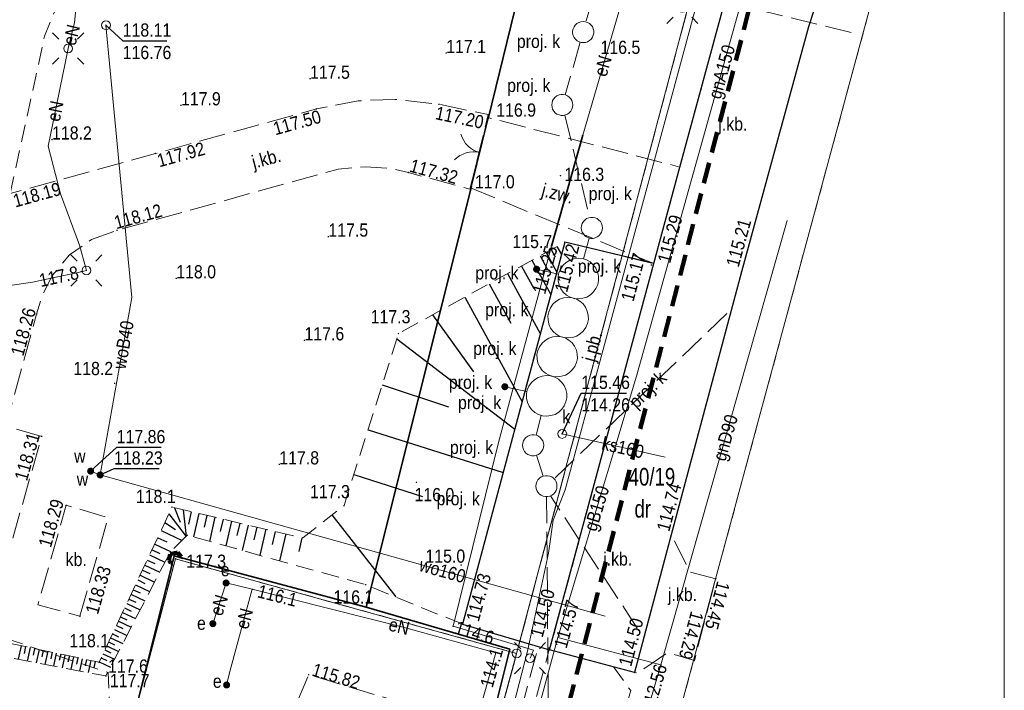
# Model space of a CAD drawing. Header units: metres. Extents: x 6532801 to 6532945, y 6021209 to 6021424.
# Tile 7 of 11: x 6532889 to 6532944, y 6021257 to 6021295. Entities that reach past the tile are written whole.
import ezdxf
from ezdxf.enums import TextEntityAlignment as Align

# ---------------------------------------------------------------- set-up
doc = ezdxf.new("R2010")
doc.units = ezdxf.units.M
doc.header["$MEASUREMENT"] = 0
for name, pattern in [('1.0_0.5', [1.5, 1, -0.5]), ('1.5_0.5', [2, 1.5, -0.5]), ('219-500', [0]), ('4', [1.8, 1.2, -0.6]), ('egug-500', [1, 0.5, -0.5]), ('otob_500', [0])]:
    doc.linetypes.add(name, pattern=pattern)
doc.layers.get('0').update_dxf_attribs({"color": 2, "linetype": 'CONTINUOUS', "lineweight": 5})
for name, color, linetype in [('000 Inne (niezydentyfikowane)', 7, 'CONTINUOUS'), ('202-punkt graniczny', 7, 'CONTINUOUS'), ('203-punkt graniczny', 7, 'CONTINUOUS'), ('210-oznaczenie konturu użytku gruntowego', 7, 'CONTINUOUS'), ('211-numer działki ewidencyjnej', 7, 'CONTINUOUS'), ('218-kontur użytku gruntowego', 7, 'CONTINUOUS'), ('219-działka ewidencyjna', 7, 'CONTINUOUS'), ('brama', 7, 'CONTINUOUS'), ('chodnik', 7, 'CONTINUOUS'), ('elektroenergetyczne urządzenie techniczne', 7, 'CONTINUOUS'), ('elektroenergetyczne urządzenie techniczne-Atr17', 7, 'CONTINUOUS'), ('jezdnia', 7, 'CONTINUOUS'), ('jezdnia-Atr17', 7, 'CONTINUOUS'), ('kanalizacyjne urządzenie techniczne - ob. projektowany', 7, 'CONTINUOUS'), ('kanalizacyjne urządzenie techniczne - ob. projektowany-Atr17', 7, 'CONTINUOUS'), ('komora podziemna', 7, 'CONTINUOUS'), ('krawężnik', 7, 'CONTINUOUS'), ('latarnia', 7, 'CONTINUOUS'), ('Obszar opracowania', 7, 'CONTINUOUS'), ('obszar utwardzony', 7, 'CONTINUOUS'), ('obszar utwardzony-Atr17', 7, 'CONTINUOUS'), ('obudowa ochronna przewodu', 7, 'CONTINUOUS'), ('ogrodzenie trwałe', 7, 'CONTINUOUS'), ('pikieta naturalna', 7, 'CONTINUOUS'), ('pikieta naturalna-Atr2', 7, 'CONTINUOUS'), ('pikieta sztuczna', 7, 'CONTINUOUS'), ('pikieta sztuczna-Atr2', 7, 'CONTINUOUS'), ('przewód elektroenergetyczny podziemny', 7, 'CONTINUOUS'), ('przewód elektroenergetyczny podziemny - ob. projektowany', 7, 'CONTINUOUS'), ('przewód elektroenergetyczny podziemny-Atr1', 7, 'CONTINUOUS'), ('przewód gazowy', 7, 'CONTINUOUS'), ('przewód gazowy-Atr1', 7, 'CONTINUOUS'), ('przewód kanalizacyjny', 7, 'CONTINUOUS'), ('przewód kanalizacyjny - ob. projektowany', 7, 'CONTINUOUS'), ('przewód kanalizacyjny - ob. projektowany-Atr1', 7, 'CONTINUOUS'), ('przewód kanalizacyjny-Atr1', 7, 'CONTINUOUS'), ('przewód telekomunikacyjny podziemny - ob. projektowany', 7, 'CONTINUOUS'), ('przewód wodociągowy', 7, 'CONTINUOUS'), ('przewód wodociągowy-Atr1', 7, 'CONTINUOUS'), ('Ramki i opis wydruku', 7, 'CONTINUOUS'), ('rzędna', 7, 'CONTINUOUS'), ('rzędna-Atr2', 7, 'CONTINUOUS'), ('rzędna-Atr3', 7, 'CONTINUOUS'), ('skarpa nieumocniona', 7, 'CONTINUOUS'), ('studnia kanalizacyjna - ob. projektowany', 7, 'CONTINUOUS'), ('studnia kanalizacyjna - ob. projektowany-Atr17', 7, 'CONTINUOUS'), ('właz do komory lub kanału - okrągły', 7, 'CONTINUOUS'), ('właz do komory lub kanału - okrągły-Atr17', 7, 'CONTINUOUS'), ('zadrzewienie  zakrzewienie', 7, 'CONTINUOUS'), ('zasuwa lub zawór', 7, 'CONTINUOUS'), ('zasuwa lub zawór-Atr17', 7, 'CONTINUOUS')]:
    doc.layers.add(name, color=color, linetype=linetype)
doc.styles.get("Standard").update_dxf_attribs({"font": 'Working1250', "width": 0.75})
doc.linetypes.add('902-500', pattern='A,3.75,0,[1,ksztalty.shx,S=0.5,R=0,X=0,Y=0],3.75', length=7.5)

# ---------------------------------------------------------------- blocks, each defined once
blk = doc.blocks.new('203')
at = {"linetype": 'Continuous', "lineweight": 0}
h = blk.add_hatch(color=0, dxfattribs=at)
edge = h.paths.add_edge_path()
edge.add_arc((0, 0), 0.045, 0, 360)
blk = doc.blocks.new('202')
at = {"color": 0, "linetype": 'Continuous', "lineweight": 0}
blk.add_circle((0, 0), 0.25, dxfattribs=at)
blk = doc.blocks.new('PW01')
at = {"linetype": 'Continuous', "lineweight": 13}
h = blk.add_hatch(color=0, dxfattribs=at)
edge = h.paths.add_edge_path()
edge.add_arc((0, 0), 0.045, 0, 360)
blk = doc.blocks.new('US25')
at = {"linetype": 'Continuous', "lineweight": 0}
h = blk.add_hatch(color=0, dxfattribs=at)
edge = h.paths.add_edge_path()
edge.add_arc((0, 0), 0.2, 0, 360)
blk = doc.blocks.new('US22')
at = {"color": 0, "linetype": 'Continuous', "lineweight": 13}
blk.add_circle((0, 0), 0.25, dxfattribs=at)
blk = doc.blocks.new('SM01')
at = {"color": 0, "linetype": 'Continuous', "lineweight": 13}
for p, q in [((-0.53, 0.531), (-0.883, 0.884)), ((0.531, 0.531), (0.884, 0.884)), ((-0.53, -0.53), (-0.883, -0.883)), ((0.531, -0.53), (0.884, -0.883))]:
    blk.add_line(p, q, dxfattribs=at)
blk.add_circle((0, 0), 0.25, dxfattribs=at)
blk = doc.blocks.new('OK02')
at = {"color": 0, "linetype": 'Continuous', "lineweight": 0}
for centre, start, end in [((-1.5, 0), 0, 60), ((1.5, 0), 120, 180)]:
    blk.add_arc(centre, 1.5, start, end, dxfattribs=at)
blk = doc.blocks.new('US15')
at = {"color": 0, "linetype": 'Continuous', "lineweight": 13}
blk.add_circle((0, 0), 0.25, dxfattribs=at)

msp = doc.modelspace()

# ---------------------------------------------------------------- linework, layer by layer
at = {"layer": '000 Inne (niezydentyfikowane)', "color": 7, "linetype": 'Continuous', "lineweight": 25, "flags": 128}
for points in [[(6532918.77, 6021282.23), (6532918.99, 6021281.82)], [(6532919.1, 6021282.41), (6532919.35, 6021281.95)], [(6532918.14, 6021281.88), (6532918.54, 6021281.14)], [(6532918.48, 6021282.07), (6532919.09, 6021280.96)], [(6532917.08, 6021281.3), (6532917.79, 6021280.02)], [(6532917.68, 6021281.63), (6532918.75, 6021279.69)], [(6532916.29, 6021280.87), (6532918.15, 6021277.47)], [(6532915.24, 6021280.29), (6532916.47, 6021278.05)], [(6532913.86, 6021279.53), (6532917.12, 6021273.59)], [(6532912.03, 6021278.53), (6532914.36, 6021275.29)], [(6532910, 6021277.16), (6532916.7, 6021272.05)], [(6532909.18, 6021274.55), (6532912.94, 6021273.3)], [(6532908.37, 6021272.01), (6532916.04, 6021269.58)], [(6532907.57, 6021269.46), (6532911.46, 6021268.22)], [(6532897.06, 6021267.24), (6532898.04, 6021265.95)], [(6532897.38, 6021267.58), (6532897.71, 6021266.76)], [(6532897.87, 6021267.46), (6532898.04, 6021265.95)], [(6532898.33, 6021267.35), (6532898.18, 6021266.65)], [(6532898.77, 6021267.25), (6532898.46, 6021265.92)], [(6532899.22, 6021267.14), (6532899.07, 6021266.47)], [(6532906.32, 6021267.17), (6532909.94, 6021262.52)], [(6532896.83, 6021266.74), (6532897.44, 6021266.35)], [(6532899.68, 6021267.04), (6532899.36, 6021265.67)], [(6532900.14, 6021266.93), (6532899.98, 6021266.24)], [(6532900.61, 6021266.82), (6532900.29, 6021265.42)], [(6532901.09, 6021266.71), (6532900.92, 6021266)], [(6532901.57, 6021266.59), (6532901.23, 6021265.15)], [(6532896.62, 6021266.29), (6532897.82, 6021265.73)], [(6532902.06, 6021266.48), (6532901.89, 6021265.75)], [(6532902.57, 6021266.36), (6532902.22, 6021264.88)], [(6532903.09, 6021266.24), (6532902.92, 6021265.49)], [(6532903.7, 6021266.09), (6532903.35, 6021264.57)], [(6532896.26, 6021265.52), (6532897.16, 6021265.09)], [(6532896.43, 6021265.88), (6532896.95, 6021265.64)], [(6532904.62, 6021265.88), (6532904.44, 6021265.1)], [(6532895.97, 6021264.9), (6532896.84, 6021264.49)], [(6532896.11, 6021265.2), (6532896.55, 6021264.99)], [(6532895.69, 6021264.32), (6532896.54, 6021263.92)], [(6532895.83, 6021264.61), (6532896.26, 6021264.41)], [(6532895.56, 6021264.03), (6532895.98, 6021263.84)], [(6532895.17, 6021263.2), (6532895.97, 6021262.82)], [(6532895.3, 6021263.48), (6532895.7, 6021263.28)], [(6532895.43, 6021263.75), (6532896.25, 6021263.36)], [(6532894.91, 6021262.67), (6532895.7, 6021262.3)], [(6532895.04, 6021262.93), (6532895.44, 6021262.75)], [(6532894.67, 6021262.15), (6532895.43, 6021261.79)], [(6532894.79, 6021262.4), (6532895.18, 6021262.22)], [(6532894.43, 6021261.64), (6532895.17, 6021261.29)], [(6532894.55, 6021261.89), (6532894.93, 6021261.71)], [(6532894.2, 6021261.14), (6532894.92, 6021260.8)], [(6532894.31, 6021261.39), (6532894.68, 6021261.22)], [(6532893.86, 6021260.43), (6532894.21, 6021260.26)], [(6532893.97, 6021260.66), (6532894.68, 6021260.33)], [(6532894.08, 6021260.9), (6532894.44, 6021260.73)], [(6532893.64, 6021259.96), (6532893.98, 6021259.8)], [(6532893.75, 6021260.19), (6532894.44, 6021259.87)], [(6532888.67, 6021259.75), (6532888.51, 6021258.98)], [(6532888.93, 6021259.7), (6532888.85, 6021259.31)], [(6532889.18, 6021259.64), (6532889.02, 6021258.88)], [(6532889.44, 6021259.59), (6532889.35, 6021259.21)], [(6532889.69, 6021259.53), (6532889.53, 6021258.78)], [(6532889.93, 6021259.48), (6532889.85, 6021259.11)], [(6532890.18, 6021259.43), (6532890.02, 6021258.69)], [(6532890.43, 6021259.38), (6532890.35, 6021259.01)], [(6532890.67, 6021259.33), (6532890.52, 6021258.59)], [(6532893.32, 6021259.28), (6532893.97, 6021258.98)], [(6532893.43, 6021259.51), (6532893.76, 6021259.35)], [(6532893.54, 6021259.74), (6532894.2, 6021259.42)], [(6532890.92, 6021259.27), (6532890.84, 6021258.91)], [(6532891.16, 6021259.22), (6532891.01, 6021258.5)], [(6532891.41, 6021259.17), (6532891.33, 6021258.81)], [(6532891.65, 6021259.12), (6532891.5, 6021258.41)], [(6532891.9, 6021259.07), (6532891.82, 6021258.71)], [(6532892.14, 6021259.01), (6532891.99, 6021258.31)], [(6532892.39, 6021258.96), (6532892.31, 6021258.61)], [(6532892.63, 6021258.91), (6532892.48, 6021258.22)], [(6532892.88, 6021258.86), (6532892.8, 6021258.52)], [(6532893.11, 6021258.83), (6532893.74, 6021258.53)], [(6532893.22, 6021259.06), (6532893.54, 6021258.91)]]:
    msp.add_lwpolyline(points, dxfattribs=at)
at = {"layer": '218-kontur użytku gruntowego', "color": 3, "linetype": 'egug-500', "lineweight": 18, "flags": 128}
for points in [[(6532916.81, 6021259.31), (6532927.56, 6021299.83)], [(6532927.56, 6021299.83), (6532916.81, 6021259.31)], [(6532918.6, 6021228.38), (6532937.08, 6021296.73)], [(6532897.43, 6021264.68), (6532892.4, 6021245.52)], [(6532892.4, 6021245.52), (6532897.43, 6021264.68)], [(6532916.81, 6021259.31), (6532897.43, 6021264.68)], [(6532897.43, 6021264.68), (6532916.81, 6021259.31)], [(6532911.56, 6021240.01), (6532916.81, 6021259.31)], [(6532916.81, 6021259.31), (6532911.56, 6021240.01)]]:
    msp.add_lwpolyline(points, dxfattribs=at)
at = {"layer": '219-działka ewidencyjna', "color": 7, "linetype": '219-500', "lineweight": 18, "flags": 128}
for points in [[(6532916.81, 6021259.31), (6532927.56, 6021299.83)], [(6532918.6, 6021228.38), (6532937.08, 6021296.73)], [(6532892.4, 6021245.52), (6532897.43, 6021264.68)], [(6532897.43, 6021264.68), (6532916.81, 6021259.31)], [(6532911.56, 6021240.01), (6532916.81, 6021259.31)]]:
    msp.add_lwpolyline(points, dxfattribs=at)
at = {"layer": 'brama', "color": 7, "linetype": 'otob_500', "lineweight": 18, "flags": 128}
msp.add_lwpolyline([(6532914.25, 6021285.82), (6532915.2, 6021289.66)], dxfattribs=at)
at = {"layer": 'chodnik', "color": 7, "linetype": '1.0_0.5', "lineweight": 18, "flags": 128}
msp.add_lwpolyline([(6532836.38, 6021276.95), (6532836, 6021275.52), (6532837.49, 6021275.09), (6532841.39, 6021274.88), (6532841.86, 6021274.9), (6532857.45, 6021277.24), (6532873.99, 6021279.78), (6532887.25, 6021281.82), (6532888.05, 6021285.42), (6532890, 6021294.34), (6532890.44, 6021295.45), (6532890.98, 6021296.57), (6532891.48, 6021297.36), (6532891.88, 6021297.88), (6532892.05, 6021298.04), (6532892.62, 6021298.83), (6532889.16, 6021299.86), (6532887.46, 6021303.04), (6532888.51, 6021306.47), (6532888.4, 6021306.45), (6532887.42, 6021306.16), (6532886.5, 6021306.03), (6532885.52, 6021306.13), (6532877.88, 6021308.38), (6532877.34, 6021308.96), (6532877.08, 6021309.62), (6532877.04, 6021310.58), (6532878.91, 6021317.42), (6532877.47, 6021317.85), (6532875.56, 6021310.81), (6532872.51, 6021299.67), (6532841.9, 6021276.52), (6532841.48, 6021276.4), (6532837.9, 6021276.61)], close=True, dxfattribs=at)
at = {"layer": 'jezdnia', "color": 7, "linetype": '1.5_0.5', "lineweight": 18, "flags": 128}
for points in [[(6532926.08, 6021286.92), (6532924.59, 6021281.44), (6532918.68, 6021259.51), (6532922.3, 6021258.55), (6532923.51, 6021258.23), (6532923.66, 6021258.19), (6532925.4, 6021259.36), (6532926.9, 6021258.91), (6532928.12, 6021263.55), (6532926.64, 6021263.94), (6532925.59, 6021266.05), (6532929.58, 6021280.97), (6532933.39, 6021294.87), (6532933.66, 6021295.75), (6532928.78, 6021296.89)], [(6532878.33, 6021267.69), (6532877.66, 6021265.21), (6532887.25, 6021262.51), (6532889.84, 6021271.63), (6532887.8, 6021272.22), (6532889.55, 6021278.57), (6532889.88, 6021279.64), (6532890.46, 6021280.79), (6532891.41, 6021281.94), (6532892.66, 6021282.8), (6532894.12, 6021283.33), (6532906.68, 6021286.8), (6532908.22, 6021286.94), (6532909.66, 6021286.84), (6532910.66, 6021286.61), (6532914.16, 6021285.66), (6532915.2, 6021289.9), (6532912.4, 6021290.48), (6532909.91, 6021290.76), (6532907.82, 6021290.68), (6532905.44, 6021290.22), (6532896.3, 6021287.69), (6532888.05, 6021285.42), (6532887.25, 6021281.82), (6532873.99, 6021279.78), (6532875.7, 6021276.43), (6532876.73, 6021276.18), (6532882.23, 6021274.64), (6532882.7, 6021274.24), (6532882.92, 6021273.65), (6532882.95, 6021273.05), (6532882.81, 6021272.26), (6532881.85, 6021268.81), (6532881.56, 6021268.2), (6532881.22, 6021267.76), (6532880.76, 6021267.51), (6532880.06, 6021267.35), (6532879.38, 6021267.41)], [(6532914.18, 6021285.74), (6532924.59, 6021281.44), (6532926.08, 6021286.92), (6532915.18, 6021289.73)], [(6532913.74, 6021260.97), (6532918.68, 6021259.51), (6532924.59, 6021281.44), (6532919.54, 6021282.65)], [(6532907.09, 6021255.44), (6532914.21, 6021253.08), (6532914.79, 6021255.15), (6532905, 6021258.1), (6532904.24, 6021256.32), (6532906.12, 6021255.71)]]:
    msp.add_lwpolyline(points, close=True, dxfattribs=at)
msp.add_lwpolyline([(6532912.529, 6021219.41), (6532912.98, 6021221.51), (6532918.95, 6021242.26), (6532923.29, 6021257.2), (6532922.3, 6021258.55), (6532918.66, 6021259.53), (6532914.51, 6021244.27), (6532908.85, 6021221.97), (6532908.29, 6021219.41)], dxfattribs=at)
at = {"layer": 'kanalizacyjne urządzenie techniczne - ob. projektowany', "color": 34, "linetype": 'Continuous', "lineweight": 18, "flags": 128}
for points in [[(6532920.15, 6021294.17), (6532920.07, 6021294.27), (6532920.02, 6021294.39), (6532919.99, 6021294.51), (6532919.99, 6021294.64), (6532920.02, 6021294.76), (6532920.07, 6021294.87), (6532920.14, 6021294.98), (6532920.23, 6021295.06), (6532920.34, 6021295.13), (6532920.46, 6021295.17), (6532920.58, 6021295.18), (6532920.71, 6021295.17), (6532920.83, 6021295.13), (6532920.94, 6021295.07), (6532921.03, 6021294.99), (6532921.11, 6021294.89), (6532921.16, 6021294.77), (6532921.19, 6021294.65), (6532921.19, 6021294.52), (6532921.16, 6021294.4), (6532921.11, 6021294.29), (6532921.04, 6021294.18), (6532920.95, 6021294.1), (6532920.84, 6021294.03), (6532920.72, 6021293.99), (6532920.6, 6021293.98), (6532920.47, 6021293.99), (6532920.35, 6021294.03), (6532920.24, 6021294.09)], [(6532919.46, 6021279.81), (6532919.32, 6021280), (6532919.22, 6021280.22), (6532919.17, 6021280.46), (6532919.16, 6021280.7), (6532919.21, 6021280.93), (6532919.31, 6021281.15), (6532919.45, 6021281.35), (6532919.62, 6021281.51), (6532919.83, 6021281.64), (6532920.06, 6021281.71), (6532920.3, 6021281.74), (6532920.54, 6021281.72), (6532920.77, 6021281.65), (6532920.98, 6021281.53), (6532921.16, 6021281.37), (6532921.3, 6021281.18), (6532921.4, 6021280.96), (6532921.45, 6021280.72), (6532921.46, 6021280.48), (6532921.41, 6021280.25), (6532921.31, 6021280.03), (6532921.17, 6021279.83), (6532921, 6021279.67), (6532920.79, 6021279.54), (6532920.56, 6021279.47), (6532920.32, 6021279.44), (6532920.08, 6021279.46), (6532919.85, 6021279.53), (6532919.64, 6021279.65)], [(6532919.04, 6021279.29), (6532919.25, 6021279.42), (6532919.48, 6021279.49), (6532919.72, 6021279.52), (6532919.96, 6021279.5), (6532920.19, 6021279.43), (6532920.4, 6021279.31), (6532920.58, 6021279.15), (6532920.72, 6021278.96), (6532920.82, 6021278.74), (6532920.87, 6021278.5), (6532920.88, 6021278.26), (6532920.83, 6021278.03), (6532920.73, 6021277.81), (6532920.59, 6021277.61), (6532920.42, 6021277.45), (6532920.21, 6021277.32), (6532919.98, 6021277.25), (6532919.74, 6021277.22), (6532919.5, 6021277.24), (6532919.27, 6021277.31), (6532919.06, 6021277.43), (6532918.88, 6021277.59), (6532918.74, 6021277.78), (6532918.64, 6021278), (6532918.59, 6021278.24), (6532918.58, 6021278.48), (6532918.63, 6021278.71), (6532918.73, 6021278.93), (6532918.87, 6021279.13)], [(6532918.26, 6021275.38), (6532918.12, 6021275.57), (6532918.02, 6021275.79), (6532917.97, 6021276.03), (6532917.96, 6021276.27), (6532918.01, 6021276.5), (6532918.11, 6021276.72), (6532918.25, 6021276.92), (6532918.42, 6021277.08), (6532918.63, 6021277.21), (6532918.86, 6021277.28), (6532919.1, 6021277.31), (6532919.34, 6021277.29), (6532919.57, 6021277.22), (6532919.78, 6021277.1), (6532919.96, 6021276.94), (6532920.1, 6021276.75), (6532920.2, 6021276.53), (6532920.25, 6021276.29), (6532920.26, 6021276.05), (6532920.21, 6021275.82), (6532920.11, 6021275.6), (6532919.97, 6021275.4), (6532919.8, 6021275.24), (6532919.59, 6021275.11), (6532919.36, 6021275.04), (6532919.12, 6021275.01), (6532918.88, 6021275.03), (6532918.65, 6021275.1), (6532918.44, 6021275.22)], [(6532917.66, 6021273.15), (6532917.52, 6021273.34), (6532917.42, 6021273.56), (6532917.37, 6021273.8), (6532917.36, 6021274.04), (6532917.41, 6021274.27), (6532917.51, 6021274.49), (6532917.65, 6021274.69), (6532917.82, 6021274.85), (6532918.03, 6021274.98), (6532918.26, 6021275.05), (6532918.5, 6021275.08), (6532918.74, 6021275.06), (6532918.97, 6021274.99), (6532919.18, 6021274.87), (6532919.36, 6021274.71), (6532919.5, 6021274.52), (6532919.6, 6021274.3), (6532919.65, 6021274.06), (6532919.66, 6021273.82), (6532919.61, 6021273.59), (6532919.51, 6021273.37), (6532919.37, 6021273.17), (6532919.2, 6021273.01), (6532918.99, 6021272.88), (6532918.76, 6021272.81), (6532918.52, 6021272.78), (6532918.28, 6021272.8), (6532918.05, 6021272.87), (6532917.84, 6021272.99)]]:
    msp.add_lwpolyline(points, close=True, dxfattribs=at)
at = {"layer": 'krawężnik', "color": 7, "linetype": 'Continuous', "lineweight": 25, "flags": 128}
for points in [[(6532933.66, 6021295.75), (6532933.39, 6021294.87), (6532929.58, 6021280.97), (6532925.59, 6021266.05), (6532923.51, 6021258.23), (6532918.68, 6021259.51), (6532924.59, 6021281.44), (6532926.08, 6021286.92), (6532928.78, 6021296.89)], [(6532924.59, 6021281.44), (6532919.54, 6021282.65), (6532913.74, 6021260.97), (6532918.68, 6021259.51)]]:
    msp.add_lwpolyline(points, dxfattribs=at)
at = {"layer": 'Obszar opracowania', "color": 3, "linetype": '4', "lineweight": 200, "flags": 128}
msp.add_lwpolyline([(6532859.8, 6021351.42), (6532875.32, 6021346.3), (6532934.68, 6021313.91), (6532914.26, 6021235.16), (6532815.99, 6021257.34), (6532829.54, 6021340.4)], close=True, dxfattribs=at)
at = {"layer": 'Obszar opracowania', "color": 6, "linetype": '4', "lineweight": 200, "flags": 128}
msp.add_lwpolyline([(6532897.06, 6021264.59), (6532897.14, 6021264.94), (6532897.55, 6021265.04), (6532897.76, 6021264.79), (6532897.59, 6021264.43), (6532897.18, 6021264.43), (6532897.07, 6021264.58)], dxfattribs=at)
at = {"layer": 'obszar utwardzony', "color": 7, "linetype": '1.5_0.5', "lineweight": 18, "flags": 128}
msp.add_lwpolyline([(6532892.01, 6021261.42), (6532893.62, 6021267.02), (6532891.23, 6021267.72), (6532889.63, 6021262.07)], close=True, dxfattribs=at)
at = {"layer": 'obudowa ochronna przewodu', "color": 7, "linetype": 'Continuous', "lineweight": 35, "flags": 128}
msp.add_lwpolyline([(6532918.79, 6021282.43), (6532920.56, 6021288.72)], dxfattribs=at)
at = {"layer": 'ogrodzenie trwałe', "color": 7, "linetype": '902-500', "lineweight": 35, "flags": 128}
for points in [[(6532915.2, 6021289.66), (6532918.83, 6021304.52), (6532896.33, 6021311.46), (6532878.6, 6021316.69)], [(6532908.27, 6021261.93), (6532914.25, 6021285.82)], [(6532916.42, 6021259.56), (6532908.27, 6021261.93), (6532897.37, 6021264.85), (6532892.44, 6021245.16), (6532910.71, 6021240.22)], [(6532916.42, 6021259.56), (6532915.7, 6021256.67)]]:
    msp.add_lwpolyline(points, dxfattribs=at)
at = {"layer": 'przewód elektroenergetyczny podziemny', "color": 1, "linetype": 'Continuous', "lineweight": 18, "flags": 128}
for points in [[(6532849.03, 6021323.68), (6532847.28, 6021321.84), (6532854.39, 6021313.88), (6532859.97, 6021317.13), (6532866.1, 6021318.2), (6532870.54, 6021317.81), (6532883.57, 6021315.79), (6532887.35, 6021315.4), (6532889.54, 6021314.13), (6532908.66, 6021308.67), (6532920.57, 6021306.28), (6532926.79, 6021304.62), (6532928.01, 6021302.62), (6532928.37, 6021301.6), (6532928.37, 6021300.93), (6532927.97, 6021299.64), (6532919.57, 6021268.6), (6532918.88, 6021266.88), (6532918.61, 6021265.01), (6532917.42, 6021259.43), (6532912.31, 6021239.61), (6532911.67, 6021239.71)], [(6532917.57, 6021259.04), (6532917.77, 6021259.49), (6532913.2, 6021260.85), (6532915.77, 6021271.28), (6532918.79, 6021282.43), (6532920.56, 6021288.72), (6532922.87, 6021296.66), (6532925.82, 6021295.98), (6532926.22, 6021295.96), (6532926.98, 6021299.53), (6532928.92, 6021299.11), (6532934.85, 6021297.7), (6532936.13, 6021297.23), (6532937.11, 6021297.68), (6532939.16, 6021299.06), (6532940.17, 6021298.88), (6532941.44, 6021300.59)], [(6532891.34, 6021293.65), (6532891.7, 6021295.13), (6532892, 6021298.11), (6532892.65, 6021299.17)], [(6532874.14, 6021278.13), (6532875.25, 6021278.31), (6532889.32, 6021280.38), (6532892.08, 6021280.98), (6532892.38, 6021281.05), (6532891.98, 6021282.48), (6532890.91, 6021285.4), (6532890.2, 6021288.1), (6532891.34, 6021293.65)], [(6532900.31, 6021263.31), (6532899.56, 6021261)], [(6532900.31, 6021263.31), (6532901.8, 6021262.95), (6532900.58, 6021258.49), (6532900.34, 6021257.52)], [(6532901.8, 6021262.95), (6532910.58, 6021260.74), (6532915.62, 6021259.35), (6532913.65, 6021252.36), (6532913.05, 6021250.11)]]:
    msp.add_lwpolyline(points, dxfattribs=at)
at = {"layer": 'przewód elektroenergetyczny podziemny - ob. projektowany', "color": 1, "linetype": '1.5_0.5', "lineweight": 18, "flags": 128}
msp.add_lwpolyline([(6532907.168, 6021219.41), (6532907.52, 6021220.68), (6532908.68, 6021224.86), (6532908.73, 6021226.02), (6532910.7, 6021232.83), (6532911.08, 6021233.44), (6532915.48, 6021249.23), (6532915.47, 6021250.17), (6532917.79, 6021258.77), (6532917.94, 6021259.31)], dxfattribs=at)
at = {"layer": 'przewód gazowy', "color": 52, "linetype": 'Continuous', "lineweight": 18, "flags": 128}
for points in [[(6532888.97, 6021313.22), (6532931.02, 6021301.51), (6532923.61, 6021275.05)], [(6532932.17, 6021283.89), (6532925, 6021258.66), (6532919.14, 6021260.22), (6532916.25, 6021249.56), (6532912.84, 6021237.47), (6532908.184, 6021219.41)], [(6532923.61, 6021275.05), (6532919.14, 6021260.22)], [(6532925, 6021258.66), (6532920.38, 6021242.9), (6532920.15, 6021242.26), (6532920.1, 6021241.69), (6532919.85, 6021239.03), (6532910.9, 6021241.46), (6532904.21, 6021243.4), (6532903.66, 6021243.56), (6532902.82, 6021243.78)]]:
    msp.add_lwpolyline(points, dxfattribs=at)
at = {"layer": 'przewód kanalizacyjny', "color": 34, "linetype": 'Continuous', "lineweight": 18, "flags": 128}
msp.add_lwpolyline([(6532919.4, 6021271.77), (6532925.25, 6021270.46)], dxfattribs=at)
at = {"layer": 'przewód kanalizacyjny - ob. projektowany', "color": 34, "linetype": '1.5_0.5', "lineweight": 18, "flags": 128}
for points in [[(6532921.17, 6021296.66), (6532920.74, 6021295.16)], [(6532920.42, 6021294.01), (6532919.57, 6021291.02)], [(6532919.55, 6021289.87), (6532920.95, 6021284.05)], [(6532920.61, 6021281.7), (6532920.93, 6021282.89)], [(6532919.19, 6021280.84), (6532917.94, 6021281.12)], [(6532928.75, 6021278.61), (6532918.93, 6021269.22)], [(6532916.14, 6021274.45), (6532917.39, 6021274.18)], [(6532917.91, 6021271.7), (6532918.2, 6021272.82)], [(6532917.93, 6021270.56), (6532918.31, 6021269.38)], [(6532923.66, 6021260.75), (6532918.73, 6021268.26)], [(6532918.5, 6021268.21), (6532918.79, 6021237.47)]]:
    msp.add_lwpolyline(points, dxfattribs=at)
at = {"layer": 'przewód telekomunikacyjny podziemny - ob. projektowany', "color": 30, "linetype": '1.5_0.5', "lineweight": 18, "flags": 128}
msp.add_lwpolyline([(6532935.8, 6021294.56), (6532927.62, 6021296.55), (6532931.4, 6021309.79), (6532911.37, 6021315.95), (6532891.07, 6021322.56), (6532888.89, 6021323.53), (6532878.39, 6021327.06), (6532876, 6021331.23), (6532874.73, 6021334.62), (6532875.62, 6021336.63), (6532875.94, 6021337.16), (6532880.64, 6021341.49), (6532881.17, 6021340.69)], dxfattribs=at)
at = {"layer": 'przewód wodociągowy', "color": 5, "linetype": 'Continuous', "lineweight": 18, "flags": 128}
for points in [[(6532893.49, 6021294.97), (6532894.95, 6021279.51), (6532893.16, 6021269.44)], [(6532921.84, 6021261.43), (6532893.16, 6021269.44), (6532892.62, 6021269.66)]]:
    msp.add_lwpolyline(points, dxfattribs=at)
at = {"layer": 'Ramki i opis wydruku', "color": 7, "linetype": 'Continuous', "lineweight": 13, "flags": 128}
msp.add_lwpolyline([(6532801.1, 6021219.46), (6532944.5, 6021219.46), (6532944.5, 6021424.36), (6532801.1, 6021424.36)], close=True, dxfattribs=at)
at = {"layer": 'rzędna-Atr2', "color": 7, "flags": 128}
for points in [[(6532893.49, 6021294.97), (6532894.44, 6021294.09), (6532896.938, 6021294.09)], [(6532919.4, 6021271.77), (6532920.48, 6021274.09), (6532923.041, 6021274.09)], [(6532892.62, 6021269.66), (6532894.1, 6021271.01), (6532896.629, 6021271.01)], [(6532893.16, 6021269.44), (6532893.95, 6021269.8), (6532896.511, 6021269.8)]]:
    msp.add_lwpolyline(points, dxfattribs=at)
at = {"layer": 'skarpa nieumocniona', "color": 7, "linetype": '1.0_0.5', "lineweight": 18, "flags": 128}
msp.add_lwpolyline([(6532886.81, 6021259.3), (6532893.48, 6021258.03), (6532897.14, 6021265.07), (6532898.11, 6021266.02), (6532908.24, 6021263.21), (6532913.74, 6021260.97), (6532919.54, 6021282.65), (6532910.1, 6021277.47), (6532907.01, 6021267.7), (6532904.66, 6021265.87), (6532897.24, 6021267.61), (6532893.1, 6021258.81), (6532888.06, 6021259.88)], close=True, dxfattribs=at)
msp.add_lwpolyline([(6532886.81, 6021259.3), (6532893.48, 6021258.03), (6532897.14, 6021265.07), (6532898.11, 6021266.02), (6532908.24, 6021263.21), (6532913.74, 6021260.97), (6532919.54, 6021282.65), (6532910.1, 6021277.47), (6532907.01, 6021267.7), (6532904.66, 6021265.87), (6532897.24, 6021267.61), (6532893.1, 6021258.81), (6532888.06, 6021259.88)], close=True, dxfattribs=at)
at = {"layer": 'studnia kanalizacyjna - ob. projektowany', "color": 34, "linetype": 'Continuous', "lineweight": 18, "flags": 128}
for points in [[(6532920, 6021290.45), (6532919.99, 6021290.32), (6532919.95, 6021290.2), (6532919.89, 6021290.09), (6532919.8, 6021290), (6532919.7, 6021289.93), (6532919.59, 6021289.88), (6532919.46, 6021289.85), (6532919.34, 6021289.85), (6532919.22, 6021289.88), (6532919.1, 6021289.93), (6532919, 6021290), (6532918.92, 6021290.09), (6532918.85, 6021290.2), (6532918.82, 6021290.32), (6532918.8, 6021290.45), (6532918.82, 6021290.57), (6532918.85, 6021290.69), (6532918.92, 6021290.8), (6532919, 6021290.89), (6532919.1, 6021290.97), (6532919.22, 6021291.02), (6532919.34, 6021291.04), (6532919.46, 6021291.04), (6532919.59, 6021291.02), (6532919.7, 6021290.97), (6532919.8, 6021290.89), (6532919.89, 6021290.8), (6532919.95, 6021290.69), (6532919.99, 6021290.57)], [(6532921.68, 6021283.47), (6532921.67, 6021283.34), (6532921.63, 6021283.22), (6532921.57, 6021283.12), (6532921.48, 6021283.02), (6532921.38, 6021282.95), (6532921.27, 6021282.9), (6532921.15, 6021282.87), (6532921.02, 6021282.87), (6532920.9, 6021282.9), (6532920.78, 6021282.95), (6532920.68, 6021283.02), (6532920.6, 6021283.12), (6532920.53, 6021283.22), (6532920.5, 6021283.34), (6532920.48, 6021283.47), (6532920.5, 6021283.59), (6532920.53, 6021283.71), (6532920.6, 6021283.82), (6532920.68, 6021283.91), (6532920.78, 6021283.99), (6532920.9, 6021284.04), (6532921.02, 6021284.06), (6532921.15, 6021284.06), (6532921.27, 6021284.04), (6532921.38, 6021283.99), (6532921.48, 6021283.91), (6532921.57, 6021283.82), (6532921.63, 6021283.71), (6532921.67, 6021283.59)], [(6532917.2, 6021271.37), (6532917.26, 6021271.48), (6532917.34, 6021271.57), (6532917.45, 6021271.65), (6532917.56, 6021271.7), (6532917.68, 6021271.72), (6532917.81, 6021271.72), (6532917.93, 6021271.7), (6532918.05, 6021271.65), (6532918.15, 6021271.57), (6532918.23, 6021271.48), (6532918.29, 6021271.37), (6532918.33, 6021271.25), (6532918.35, 6021271.13), (6532918.33, 6021271), (6532918.29, 6021270.88), (6532918.23, 6021270.78), (6532918.15, 6021270.68), (6532918.05, 6021270.61), (6532917.93, 6021270.56), (6532917.81, 6021270.53), (6532917.68, 6021270.53), (6532917.56, 6021270.56), (6532917.45, 6021270.61), (6532917.34, 6021270.68), (6532917.26, 6021270.78), (6532917.2, 6021270.88), (6532917.16, 6021271), (6532917.15, 6021271.13), (6532917.16, 6021271.25)], [(6532919.1, 6021268.81), (6532919.09, 6021268.68), (6532919.05, 6021268.56), (6532918.99, 6021268.46), (6532918.9, 6021268.36), (6532918.8, 6021268.29), (6532918.69, 6021268.24), (6532918.56, 6021268.21), (6532918.44, 6021268.21), (6532918.31, 6021268.24), (6532918.2, 6021268.29), (6532918.1, 6021268.36), (6532918.01, 6021268.46), (6532917.95, 6021268.56), (6532917.91, 6021268.68), (6532917.9, 6021268.81), (6532917.91, 6021268.93), (6532917.95, 6021269.05), (6532918.01, 6021269.16), (6532918.1, 6021269.25), (6532918.2, 6021269.33), (6532918.31, 6021269.38), (6532918.44, 6021269.4), (6532918.56, 6021269.4), (6532918.69, 6021269.38), (6532918.8, 6021269.33), (6532918.9, 6021269.25), (6532918.99, 6021269.16), (6532919.05, 6021269.05), (6532919.09, 6021268.93)]]:
    msp.add_lwpolyline(points, close=True, dxfattribs=at)
at = {"layer": 'zadrzewienie  zakrzewienie', "color": 7, "linetype": '1.0_0.5', "lineweight": 18, "flags": 128}
msp.add_lwpolyline([(6532831.99, 6021261.81), (6532857.46, 6021257.54), (6532868.82, 6021257.7), (6532886.04, 6021251.03), (6532892.5, 6021250.89), (6532893.82, 6021252.7), (6532893.61, 6021258.22), (6532870.97, 6021265.81), (6532864.97, 6021263.96), (6532848.32, 6021270.45), (6532834.52, 6021272.1)], close=True, dxfattribs=at)

# ---------------------------------------------------------------- block references
at = {"layer": '202-punkt graniczny', "color": 7, "linetype": 'Continuous', "lineweight": 18}
msp.add_blockref('202', (6532916.81, 6021259.31), dxfattribs=at)
at = {"layer": '203-punkt graniczny', "color": 7, "linetype": 'Continuous', "lineweight": 18}
msp.add_blockref('203', (6532897.43, 6021264.68), dxfattribs=at)
at = {"layer": 'brama', "color": 7, "linetype": 'Continuous', "lineweight": 18, "rotation": 76.104}
msp.add_blockref('OK02', (6532914.725, 6021287.74), dxfattribs=at)
at = {"layer": 'elektroenergetyczne urządzenie techniczne', "color": 1, "linetype": 'Continuous', "lineweight": 18}
for p in [(6532900.31, 6021263.31), (6532899.56, 6021261), (6532900.34, 6021257.52)]:
    msp.add_blockref('US25', p, dxfattribs=at)
at = {"layer": 'kanalizacyjne urządzenie techniczne - ob. projektowany', "color": 34, "linetype": 'Continuous', "lineweight": 18}
for p in [(6532917.94, 6021281.12), (6532916.14, 6021274.45)]:
    msp.add_blockref('US25', p, dxfattribs=at)
at = {"layer": 'komora podziemna', "color": 5, "linetype": 'Continuous', "lineweight": 18}
msp.add_blockref('US15', (6532893.49, 6021294.97), dxfattribs=at)
at = {"layer": 'latarnia', "color": 7, "linetype": 'Continuous', "lineweight": 18}
for p in [(6532926.22, 6021295.96), (6532891.34, 6021293.65), (6532892.38, 6021281.05), (6532917.57, 6021259.04)]:
    msp.add_blockref('SM01', p, dxfattribs=at)
at = {"layer": 'pikieta naturalna', "color": 7, "linetype": 'Continuous', "lineweight": 13}
for p in [(6532912.81, 6021293.39), (6532921.5, 6021293.24), (6532905.08, 6021291.93), (6532897.75, 6021290.42), (6532915.18, 6021289.73), (6532890.43, 6021288.48), (6532919.3, 6021286.43), (6532914.18, 6021285.74), (6532906.12, 6021282.97), (6532918.76, 6021281.48), (6532897.48, 6021280.6), (6532910.1, 6021277.47), (6532904.76, 6021277.08), (6532893.98, 6021274.64), (6532903.33, 6021270.04), (6532911.12, 6021269.02), (6532907.01, 6021267.7), (6532897.24, 6021267.61), (6532898.11, 6021266.02), (6532913.66, 6021264.33), (6532908.24, 6021263.21), (6532893.1, 6021258.81), (6532893.61, 6021258.22), (6532893.48, 6021258.03)]:
    msp.add_blockref('PW01', p, dxfattribs=at)
at = {"layer": 'pikieta sztuczna', "color": 7, "linetype": 'Continuous', "lineweight": 13}
for p in [(6532905.44, 6021290.22), (6532912.4, 6021290.48), (6532896.3, 6021287.69), (6532910.66, 6021286.61), (6532894.12, 6021283.33), (6532919.54, 6021282.65), (6532924.46, 6021281.36), (6532924.59, 6021281.44), (6532929.58, 6021280.97), (6532889.55, 6021278.57), (6532889.84, 6021271.63), (6532891.23, 6021267.72), (6532925.59, 6021266.05), (6532928.12, 6021263.55), (6532892.01, 6021261.42), (6532913.74, 6021260.97), (6532918.64, 6021259.61), (6532918.68, 6021259.51), (6532926.9, 6021258.91), (6532923.51, 6021258.23), (6532905, 6021258.1)]:
    msp.add_blockref('PW01', p, dxfattribs=at)
at = {"layer": 'rzędna', "color": 5, "linetype": 'Continuous', "lineweight": 18}
for p in [(6532893.49, 6021294.97), (6532893.16, 6021269.44)]:
    msp.add_blockref('PW01', p, dxfattribs=at)
at = {"layer": 'rzędna', "color": 1, "linetype": 'Continuous', "lineweight": 18}
for p in [(6532918.79, 6021282.43), (6532901.8, 6021262.95), (6532913.2, 6021260.85), (6532915.62, 6021259.35)]:
    msp.add_blockref('PW01', p, dxfattribs=at)
at = {"layer": 'rzędna', "color": 1, "linetype": 'Continuous', "lineweight": 18, "rotation": 12.35}
msp.add_blockref('PW01', (6532892.08, 6021280.98), dxfattribs=at)
at = {"layer": 'rzędna', "color": 34, "linetype": 'Continuous', "lineweight": 18}
msp.add_blockref('PW01', (6532919.4, 6021271.77), dxfattribs=at)
at = {"layer": 'rzędna', "color": 5, "linetype": 'Continuous', "lineweight": 18, "rotation": 344.27}
msp.add_blockref('PW01', (6532892.62, 6021269.66), dxfattribs=at)
at = {"layer": 'rzędna', "color": 52, "linetype": 'Continuous', "lineweight": 18}
msp.add_blockref('PW01', (6532925, 6021258.66), dxfattribs=at)
at = {"layer": 'właz do komory lub kanału - okrągły', "color": 7, "linetype": 'Continuous', "lineweight": 18}
msp.add_blockref('US22', (6532919.4, 6021271.77), dxfattribs=at)
at = {"layer": 'zasuwa lub zawór', "color": 5, "linetype": 'Continuous', "lineweight": 18, "rotation": 344.27}
msp.add_blockref('US25', (6532892.62, 6021269.66), dxfattribs=at)
at = {"layer": 'zasuwa lub zawór', "color": 5, "linetype": 'Continuous', "lineweight": 18}
msp.add_blockref('US25', (6532893.16, 6021269.44), dxfattribs=at)

# ---------------------------------------------------------------- texts
at = {"layer": '210-oznaczenie konturu użytku gruntowego', "color": 3, "linetype": 'Continuous', "lineweight": 18, "width": 0.79}
msp.add_text('dr', height=1, dxfattribs=at).set_placement((6532923.5, 6021267.02))
at = {"layer": '211-numer działki ewidencyjnej', "color": 7, "linetype": 'Continuous', "lineweight": 18, "width": 0.79}
msp.add_text('40/19', height=1, dxfattribs=at).set_placement((6532923.17, 6021268.84))
at = {"layer": 'elektroenergetyczne urządzenie techniczne-Atr17', "color": 1, "width": 0.9}
for p in [(6532900.01, 6021263.69), (6532898.66, 6021260.65), (6532899.56, 6021257.36)]:
    msp.add_text('e', height=0.75, dxfattribs=at).set_placement(p)
at = {"layer": 'jezdnia-Atr17', "color": 7, "width": 0.9}
for p in [(6532928.26, 6021288.99), (6532921.72, 6021264.3), (6532925.4, 6021262.28)]:
    msp.add_text('j.kb.', height=0.75, dxfattribs=at).set_placement(p)
for s, rotation, p in [('j.kb.', 14.798, (6532901.89, 6021286.82)), ('j.zw.', 345.541, (6532918.17, 6021285.28)), ('j.pb.', 74.918, (6532921.24, 6021275.82))]:
    msp.add_text(s, height=0.75, rotation=rotation, dxfattribs=at).set_placement(p)
at = {"layer": 'kanalizacyjne urządzenie techniczne - ob. projektowany-Atr17', "color": 34, "width": 0.9}
for p in [(6532916.82, 6021293.68), (6532920.28, 6021280.92), (6532914.46, 6021280.54), (6532915.02, 6021278.45), (6532914.34, 6021276.25), (6532912.96, 6021274.33), (6532913.48, 6021273.18)]:
    msp.add_text('proj. k', height=0.75, dxfattribs=at).set_placement(p)
at = {"layer": 'obszar utwardzony-Atr17', "color": 7, "width": 0.9}
msp.add_text('kb.', height=0.75, dxfattribs=at).set_placement((6532891.2, 6021264.27))
at = {"layer": 'pikieta naturalna-Atr2', "color": 7, "width": 0.9}
for s, p in [('117.1', (6532912.81, 6021293.39)), ('116.5', (6532921.57, 6021293.34)), ('117.5', (6532905.08, 6021291.93)), ('117.9', (6532897.75, 6021290.42)), ('116.9', (6532915.65, 6021289.78)), ('118.2', (6532890.43, 6021288.48)), ('116.3', (6532919.52, 6021286.13)), ('117.0', (6532914.44, 6021285.71)), ('117.5', (6532906.12, 6021282.97)), ('115.7', (6532916.57, 6021282.32)), ('118.0', (6532897.48, 6021280.6)), ('117.3', (6532908.52, 6021278.05)), ('117.6', (6532904.76, 6021277.08)), ('118.2', (6532891.64, 6021275.11)), ('117.8', (6532903.33, 6021270.04)), ('117.3', (6532905.08, 6021268.12)), ('118.1', (6532895.19, 6021267.85)), ('116.0', (6532911.01, 6021267.95)), ('117.3', (6532898.05, 6021264.17)), ('115.0', (6532911.63, 6021264.46)), ('116.1', (6532906.41, 6021262.14)), ('118.1', (6532891.41, 6021259.66)), ('117.6', (6532893.61, 6021258.22)), ('117.7', (6532893.71, 6021257.39))]:
    msp.add_text(s, height=0.75, dxfattribs=at).set_placement(p)
at = {"layer": 'pikieta sztuczna-Atr2', "color": 7, "width": 0.9}
for s, rotation, p in [('117.50', 15.472, (6532903.01, 6021289.08)), ('117.20', 348.297, (6532912.22, 6021290.01)), ('117.92', 15.472, (6532896.42, 6021287.26)), ('117.32', 344.814, (6532910.78, 6021287.03)), ('118.19', 15.384, (6532888.24, 6021284.98)), ('118.12', 15.444, (6532893.98, 6021283.75)), ('118.26', 74.592, (6532888.43, 6021276.24)), ('118.31', 74.146, (6532888.64, 6021269.16))]:
    msp.add_text(s, height=0.75, rotation=rotation, dxfattribs=at).set_placement(p, align=Align.MIDDLE_LEFT)
for s, rotation, p in [('115.29', 74.826, (6532925.52, 6021281.41)), ('115.21', 74.671, (6532929.41, 6021281.19)), ('115.42', 75.023, (6532919.67, 6021279.76)), ('115.17', 75.106, (6532923.44, 6021279.24)), ('114.74', 75.028, (6532925.47, 6021266.18)), ('114.45', 254.967, (6532928.21, 6021263.46)), ('114.50', 75.049, (6532918.28, 6021260.17)), ('114.57', 74.706, (6532919.64, 6021259.55)), ('114.29', 254.967, (6532926.72, 6021261.76)), ('114.50', 75.036, (6532923.31, 6021258.52)), ('115.82', -16.769, (6532905.13, 6021258.06))]:
    msp.add_text(s, height=0.75, rotation=rotation, dxfattribs=at).set_placement(p)
for s, rotation, p in [('118.29', 74.188, (6532889.64, 6021265.48)), ('118.33', 73.96, (6532892.31, 6021261.69)), ('114.73', 75.023, (6532913.93, 6021261.26))]:
    msp.add_text(s, height=0.75, rotation=rotation, dxfattribs=at).set_placement(p, align=Align.TOP_LEFT)
at = {"layer": 'przewód elektroenergetyczny podziemny-Atr1', "color": 1, "width": 0.9}
for rotation, p in [(76.329, (6532891.39, 6021293.86)), (73.778, (6532921.54, 6021292.1)), (78.392, (6532890.49, 6021289.53)), (72.013, (6532899.72, 6021261.5)), (74.702, (6532901.19, 6021260.73)), (-14.129, (6532909.58, 6021260.99))]:
    msp.add_text('eN', height=0.75, rotation=rotation, dxfattribs=at).set_placement(p, align=Align.MIDDLE_LEFT)
at = {"layer": 'przewód gazowy-Atr1', "color": 40, "width": 0.9}
for s, rotation, p in [('gnA150', 74.355, (6532928.03, 6021290.83)), ('gnD90', 74.136, (6532928.3, 6021270.28)), ('gB150', 73.226, (6532920.97, 6021266.3))]:
    msp.add_text(s, height=0.75, rotation=rotation, dxfattribs=at).set_placement(p, align=Align.MIDDLE_LEFT)
at = {"layer": 'przewód kanalizacyjny - ob. projektowany-Atr1', "color": 34, "width": 0.9}
msp.add_text('proj. k', height=0.75, rotation=43.717, dxfattribs=at).set_placement((6532923.35, 6021273.44), align=Align.MIDDLE_LEFT)
at = {"layer": 'przewód kanalizacyjny-Atr1', "color": 34, "width": 0.9}
msp.add_text('ks160', height=0.75, rotation=-12.622, dxfattribs=at).set_placement((6532921.67, 6021271.26), align=Align.MIDDLE_LEFT)
at = {"layer": 'przewód wodociągowy-Atr1', "color": 5, "width": 0.9}
for s, rotation, p in [('woB40', 79.921, (6532894.23, 6021275.47)), ('wo160', -15.605, (6532911.32, 6021264.37))]:
    msp.add_text(s, height=0.75, rotation=rotation, dxfattribs=at).set_placement(p, align=Align.MIDDLE_LEFT)
at = {"layer": 'rzędna-Atr2', "color": 5, "width": 0.9}
for s, p in [('118.11', (6532894.44, 6021294.098)), ('117.86', (6532894.1, 6021271.018)), ('118.23', (6532893.95, 6021269.808))]:
    msp.add_text(s, height=0.75, dxfattribs=at).set_placement(p, align=Align.BOTTOM_LEFT)
at = {"layer": 'rzędna-Atr2', "color": 1, "width": 0.9}
for s, rotation, p in [('115.25', 74.845, (6532918.06, 6021279.75)), ('117.8', 12.265, (6532889.71, 6021280.47)), ('116.1', -14.129, (6532902.13, 6021262.87)), ('114.6', -16.573, (6532913.34, 6021260.81)), ('114.1', 74.26, (6532915.08, 6021257.42))]:
    msp.add_text(s, height=0.75, rotation=rotation, dxfattribs=at).set_placement(p, align=Align.MIDDLE_LEFT)
at = {"layer": 'rzędna-Atr2', "color": 34, "width": 0.9}
msp.add_text('115.46', height=0.75, dxfattribs=at).set_placement((6532920.48, 6021274.098), align=Align.BOTTOM_LEFT)
at = {"layer": 'rzędna-Atr2', "color": 40, "width": 0.9}
msp.add_text('112.56', height=0.75, rotation=73.662, dxfattribs=at).set_placement((6532924.23, 6021256.02), align=Align.MIDDLE_LEFT)
at = {"layer": 'rzędna-Atr3', "color": 5, "width": 0.9}
msp.add_text('116.76', height=0.75, dxfattribs=at).set_placement((6532894.44, 6021292.822), align=Align.BOTTOM_LEFT)
at = {"layer": 'rzędna-Atr3', "color": 34, "width": 0.9}
msp.add_text('114.26', height=0.75, dxfattribs=at).set_placement((6532920.48, 6021272.822), align=Align.BOTTOM_LEFT)
at = {"layer": 'studnia kanalizacyjna - ob. projektowany-Atr17', "color": 34, "width": 0.9}
for p in [(6532916.27, 6021291.18), (6532920.9, 6021285.04), (6532913.02, 6021270.63), (6532912.26, 6021267.72)]:
    msp.add_text('proj. k', height=0.75, dxfattribs=at).set_placement(p)
at = {"layer": 'właz do komory lub kanału - okrągły-Atr17', "color": 7, "width": 0.9}
msp.add_text('k', height=0.75, dxfattribs=at).set_placement((6532919.4, 6021272.38))
at = {"layer": 'zasuwa lub zawór-Atr17', "color": 5, "width": 0.9}
msp.add_text('w', height=0.75, dxfattribs=at).set_placement((6532891.68, 6021270.14))
msp.add_text('w', height=0.75, dxfattribs=at).set_placement((6532891.83, 6021269.58), align=Align.TOP_LEFT)

doc.saveas('drawing.dxf')
